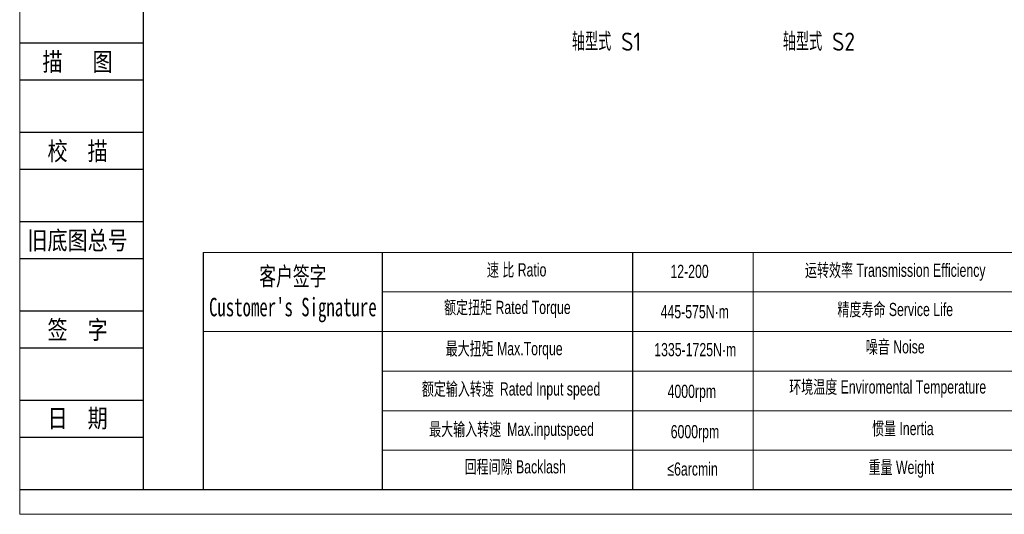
# Model space of a CAD drawing. Header units: millimetres. Extents: x 2026 to 3108, y 344 to 1109.
# Tile 1 of 18: x 2026 to 2539, y 344 to 601. Entities that reach past the tile are written whole.
import ezdxf
from ezdxf.enums import TextEntityAlignment as Align

# ---------------------------------------------------------------- set-up
doc = ezdxf.new("R2010")
doc.units = ezdxf.units.MM
for name, color, linetype in [('2细线层', 4, 'Continuous'), ('6文字层', 3, 'Continuous'), ('7标注层', 4, 'Continuous'), ('标注线', 7, 'Continuous')]:
    doc.layers.add(name, color=color, linetype=linetype)
doc.layers.add('SLD-0', color=7, linetype='Continuous', lineweight=18)
doc.layers.add('图框_外框线', color=7, linetype='Continuous', lineweight=18)
doc.styles.add('宋体', font='txt', dxfattribs={"width": 0.8})
doc.styles.add('工程字', font='gbenor.shx', dxfattribs={"bigfont": 'gbcbig.shx'})
doc.styles.add('标准', font='arial.ttf', dxfattribs={"width": 0.667})

msp = doc.modelspace()

# ---------------------------------------------------------------- linework, layer by layer
for p, q in [((2215.0582, 480.1589), (2215.0582, 356.524)), ((2345.5582, 480.1589), (2345.5582, 356.524))]:
    msp.add_line(p, q)
at = {"layer": '2细线层'}
for p, q in [((2026.5324, 589.2722), (2090.6326, 589.2722)), ((2026.5324, 570.1064), (2090.6326, 570.1064)), ((2026.5324, 542.7268), (2090.6326, 542.7268)), ((2026.5324, 523.561), (2090.6326, 523.561)), ((2026.5324, 496.1814), (2090.6326, 496.1814)), ((2026.5324, 477.0156), (2090.6326, 477.0156)), ((2026.5324, 449.636), (2090.6326, 449.636)), ((2026.5324, 430.4702), (2090.6326, 430.4702)), ((2026.5324, 403.0906), (2090.6326, 403.0906)), ((2026.5324, 383.9248), (2090.6326, 383.9248)), ((2026.5324, 356.5451), (2090.6326, 356.5451))]:
    msp.add_line(p, q, dxfattribs=at)
at = {"layer": '7标注层', "color": 0}
msp.add_line((2121.795, 480.1589), (2121.795, 356.5451), dxfattribs=at)
at = {"layer": 'SLD-0'}
msp.add_line((2408.4353, 480.1589), (2408.4353, 356.5592), dxfattribs=at)
at = {"layer": '图框_外框线'}
for p, q in [((2121.795, 480.1589), (3094.9905, 480.1589)), ((2215.0582, 459.5339), (2762.014, 459.5339)), ((2121.795, 438.9089), (3094.9905, 438.9089)), ((2215.0582, 418.2839), (3094.9905, 418.2839)), ((2215.0582, 397.6589), (3094.9905, 397.6589)), ((2215.0582, 377.0339), (3094.9905, 377.0339))]:
    msp.add_line(p, q, dxfattribs=at)
at = {"layer": '图框_外框线', "color": 3}
msp.add_lwpolyline([(2026.2507, 343.6688), (3107.8668, 343.6688), (3107.8668, 1108.5259), (2026.2507, 1108.5259)], close=True, dxfattribs=at)
at = {"layer": '图框_外框线', "color": 3, "lineweight": 25}
msp.add_lwpolyline([(2090.6326, 356.5451), (3094.9905, 356.5451), (3094.9905, 1095.6495), (2090.6326, 1095.6495)], close=True, dxfattribs=at)

# ---------------------------------------------------------------- texts
at = {"layer": '6文字层', "color": 3, "style": '宋体', "width": 0.8}
for s, p in [('描   图', (2056.408, 579.6893)), ('校  描', (2056.408, 533.1439)), ('旧底图总号', (2056.408, 486.5985)), ('签  字', (2056.408, 440.0531)), ('日  期', (2056.4251, 393.7809))]:
    msp.add_text(s, height=9.58288, dxfattribs=at).set_placement(p, align=Align.MIDDLE)
at = {"layer": 'SLD-0', "color": 1, "attachment_point": 2, "style": '标准'}
for s, insert, char_height, width in [("{\\fSimSun|b1|i0|c134|p2;客户签字\\PCustomer's Signature}", (2168.5874, 472.5275), 9.625, 119.735992), ('速 比 Ratio', (2285.198, 474.4876), 6.875, 56.175011), ('12-200', (2375.2984, 473.6946), 6.875, 29.231063), ('运转效率 Transmission Efficiency', (2482.4869, 474.2763), 6.875, 116.830678), ('{\\fSimSun|b0|i0|c134|p2;额定扭矩} Rated Torque', (2280.3655, 454.9297), 6.875, 77.19817), ('445-575N·m', (2378.0251, 452.6751), 6.875, 29.231063), ('精度寿命 Service Life', (2482.4869, 453.8441), 6.875, 116.830678), ('{\\fSimSun|b0|i0|c134|p2;最大扭矩} Max.Torque', (2278.6742, 433.4401), 6.875, 88.796996), ('1335-1725N·m', (2378.2691, 432.9271), 6.875, 29.231063), ('噪音 Noise', (2482.4869, 434.3966), 6.875, 116.830678), ('{\\fSimSun|b0|i0|c134|p2;额定输入转速 }Rated Input speed', (2282.2985, 412.4335), 6.875, 126.493628), ('4000rpm', (2376.4874, 411.1829), 6.875, 29.231063), ('环境温度 Enviromental Temperature', (2478.5454, 413.472), 6.875, 116.830678), ('{\\fSimSun|b0|i0|c134|p2;最大输入转速 }Max.inputspeed ', (2282.5401, 391.4269), 6.875, 116.344568), ('6000rpm', (2378.1282, 390.1906), 6.875, 52.76176), ('惯量 Inertia', (2486.4283, 391.8089), 6.875, 116.830678), ('回程间隙 Backlash', (2284.4731, 371.869), 6.875, 56.175011), ('≤6arcmin ', (2376.8711, 370.73), 6.875, 29.231063), ('重量 Weight', (2485.6893, 371.6229), 6.875, 116.830678)]:
    msp.add_mtext(s, dxfattribs=dict(at, insert=insert, char_height=char_height, width=width))
at = {"layer": '标注线', "color": 0, "lineweight": 20, "char_height": 9.5, "attachment_point": 5, "style": '工程字'}
for s, insert in [('轴型式 S1', (2332.0497, 589.9591)), ('轴型式 S2', (2442.7037, 589.9591))]:
    msp.add_mtext(s, dxfattribs=dict(at, insert=insert))

doc.saveas('drawing.dxf')
